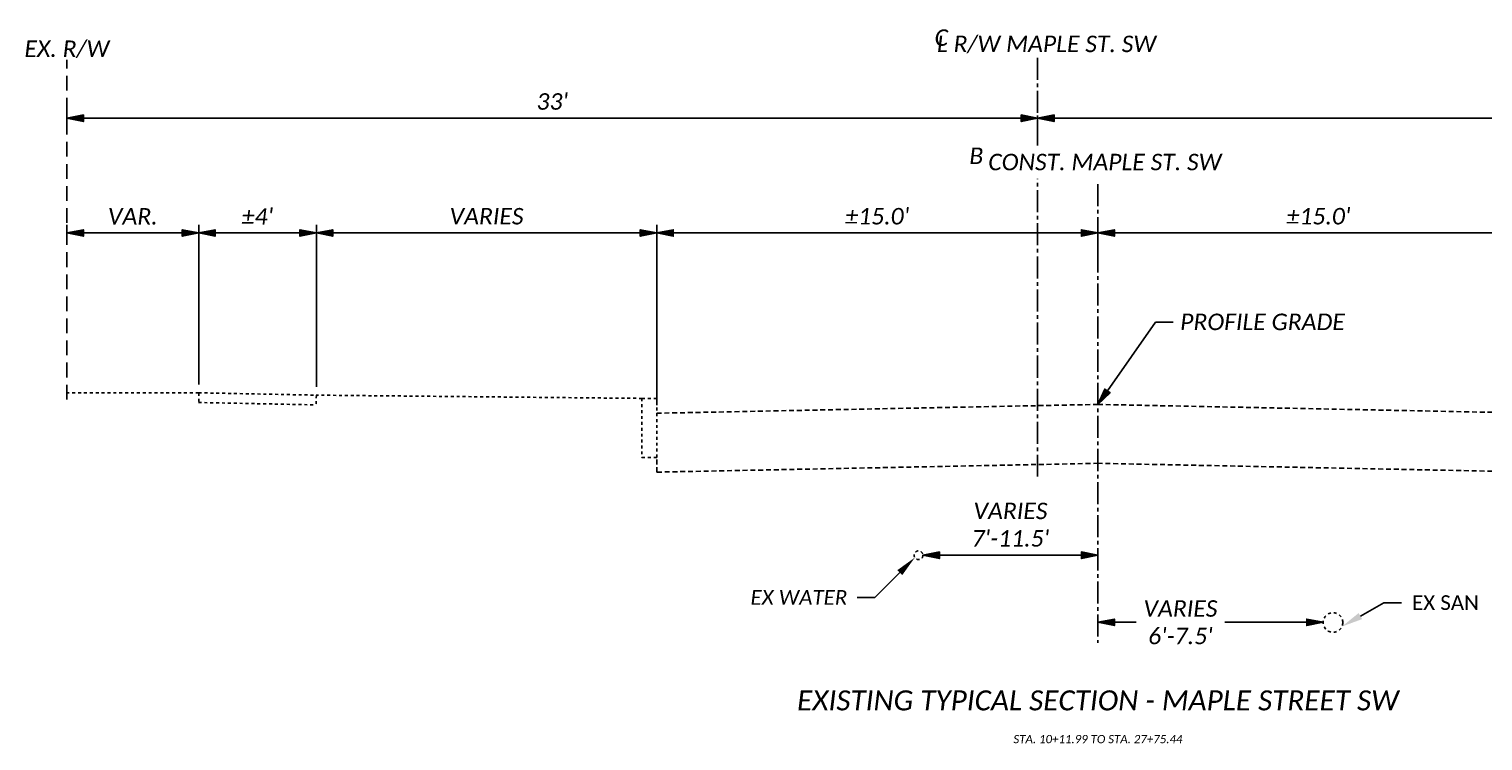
# Model space of a CAD drawing. Header units: feet. Extents: x 2612 to 2782, y -4733 to -4576.
# Tile 7 of 8: x 2699 to 2749, y -4600 to -4576. Entities that reach past the tile are written whole.
import ezdxf
from ezdxf import colors
from ezdxf.entities.mleader import LeaderData, LeaderLine
from ezdxf.math import Vec2, Vec3

# ---------------------------------------------------------------- set-up
doc = ezdxf.new("R2010")
doc.units = ezdxf.units.FT
doc.header["$MEASUREMENT"] = 0
for name, pattern in [('3', [0.22, 0.16, -0.06]), ('CENTER2', [1.125, 0.75, -0.125, 0.125, -0.125]), ('CL', [2, 0.3, -0.15, 1.4, -0.15]), ('DASHED', [0.75, 0.5, -0.25]), ('OhDOT_USTN1', [0.055, 0.014, -0.041]), ('OhDOT_USTN2', [0.11, 0.069, -0.041]), ('OhDOT_USTN3', [0.22, 0.165, -0.055]), ('OhDOT_USTN5', [0.11, 0.055, -0.055]), ('rowex', [0])]:
    doc.linetypes.add(name, pattern=pattern)
for name, color, linetype in [('GE_X_CL', 7, 'CL'), ('PF_X_Ground_Line', 3, 'OhDOT_USTN2'), ('PV_X_Curb', 120, 'OhDOT_USTN1'), ('PV_X_EOP', 7, 'OhDOT_USTN3'), ('PV_X_Walk', 120, 'OhDOT_USTN5'), ('RW_X_Fee_RW', 6, 'rowex'), ('SH_TextH', 4, 'Continuous'), ('SH_TextM', 7, 'Continuous'), ('UT_X_Sanitary_Cells', 3, 'Continuous'), ('UT_X_Water_Cells', 131, 'Continuous')]:
    doc.layers.add(name, color=color, linetype=linetype)
doc.styles.add('Slanted-Normal', font='calibrii.ttf', dxfattribs={"height": 0.14})
doc.styles.add('Slanted-Sub Title', font='calibrii.ttf', dxfattribs={"height": 0.17})
doc.styles.add('Straight Normal (0.125) Font 30', font='calibri.ttf', dxfattribs={"height": 0.125})
doc.dimstyles.new('Dec-1  Slanted', dxfattribs={"dimtxt": 0.14, "dimasz": 0.14, "dimexe": 0.07, "dimexo": 0.07, "dimgap": 0.07, "dimtad": 1, "dimdec": 1, "dimzin": 3, "dimdsep": 46, "dimtxsty": 'Slanted-Normal', "dimblk": 'Dim1', "dimcen": 0, "dimclrd": 95, "dimclre": 95, "dimclrt": 7, "dimaunit": 1, "dimadec": 3, "dimazin": 3, "dimtfac": 1, "dimtdec": 1, "dimtix": 1, "dimtofl": 0, "dimtmove": 1, "dimatfit": 3, "dimldrblk": 'Dim1', "dimfxl": 1, "dimtolj": 1, "dimtzin": 0, "dimlwd": -1, "dimlwe": -1, "dimarcsym": 0})

# ---------------------------------------------------------------- blocks, each defined once
blk = doc.blocks.new('Dim1')
h = blk.add_hatch(color=4)
h.dxf.hatch_style = 1
h.paths.add_polyline_path([(0, 0), (-1, -0.2), (-1, 0.2)])
at = {"color": 4}
blk.add_lwpolyline([(0, 0), (-1, -0.2), (-1, 0.2), (0, 0)], dxfattribs=at)
blk = doc.blocks.new('*D940')
at = {"layer": 'Defpoints', "color": 0, "transparency": 16777216}
for p in [(2733.426, -4578.536), (2766.426, -4578.905), (2766.426, -4579.492)]:
    blk.add_point(p, dxfattribs=at)
at = {"layer": 'SH_TextM', "color": 95, "linetype": 'Continuous', "transparency": 16777216}
for p, q in [((2733.426, -4578.816), (2733.426, -4579.185)), ((2733.986, -4578.905), (2765.866, -4578.905)), ((2766.426, -4579.212), (2766.426, -4578.625))]:
    blk.add_line(p, q, dxfattribs=at)
at = {"layer": 'SH_TextM', "color": 95, "transparency": 16777216, "xscale": 0.56, "yscale": 0.56, "zscale": 0.56, "rotation": 180}
blk.add_blockref('Dim1', (2733.426, -4578.905), dxfattribs=at)
at = {"layer": 'SH_TextM', "color": 95, "transparency": 16777216, "xscale": 0.56, "yscale": 0.56, "zscale": 0.56}
blk.add_blockref('Dim1', (2766.426, -4578.905), dxfattribs=at)
at = {"layer": 'SH_TextM', "color": 7, "transparency": 16777216, "insert": (2749.926, -4578.338), "char_height": 0.56, "attachment_point": 5, "style": 'Slanted-Normal'}
blk.add_mtext("\\A1;33'", dxfattribs=at)
blk = doc.blocks.new('*D941')
at = {"layer": 'Defpoints', "color": 0, "transparency": 16777216}
for p in [(2700.426, -4578.905), (2733.426, -4578.905), (2700.426, -4579.375)]:
    blk.add_point(p, dxfattribs=at)
at = {"layer": 'SH_TextM', "color": 95, "linetype": 'Continuous', "transparency": 16777216}
for p, q in [((2700.426, -4579.095), (2700.426, -4578.625)), ((2732.866, -4578.905), (2700.986, -4578.905))]:
    blk.add_line(p, q, dxfattribs=at)
at = {"layer": 'SH_TextM', "color": 95, "transparency": 16777216, "xscale": 0.56, "yscale": 0.56, "zscale": 0.56, "rotation": 180}
blk.add_blockref('Dim1', (2700.426, -4578.905), dxfattribs=at)
at = {"layer": 'SH_TextM', "color": 95, "transparency": 16777216, "xscale": 0.56, "yscale": 0.56, "zscale": 0.56}
blk.add_blockref('Dim1', (2733.426, -4578.905), dxfattribs=at)
at = {"layer": 'SH_TextM', "color": 7, "transparency": 16777216, "insert": (2716.926, -4578.338), "char_height": 0.56, "attachment_point": 5, "style": 'Slanted-Normal'}
blk.add_mtext("\\A1;33'", dxfattribs=at)
blk = doc.blocks.new('*D942')
at = {"layer": 'Defpoints', "color": 0, "transparency": 16777216}
for p in [(2735.476, -4582.966), (2750.476, -4582.803), (2750.476, -4588.929)]:
    blk.add_point(p, dxfattribs=at)
at = {"layer": 'SH_TextM', "color": 95, "linetype": 'Continuous', "transparency": 16777216}
for p, q in [((2735.476, -4582.686), (2735.476, -4582.523)), ((2736.036, -4582.803), (2749.916, -4582.803)), ((2750.476, -4588.649), (2750.476, -4582.523))]:
    blk.add_line(p, q, dxfattribs=at)
at = {"layer": 'SH_TextM', "color": 95, "transparency": 16777216, "xscale": 0.56, "yscale": 0.56, "zscale": 0.56, "rotation": 180}
blk.add_blockref('Dim1', (2735.476, -4582.803), dxfattribs=at)
at = {"layer": 'SH_TextM', "color": 95, "transparency": 16777216, "xscale": 0.56, "yscale": 0.56, "zscale": 0.56}
blk.add_blockref('Dim1', (2750.476, -4582.803), dxfattribs=at)
at = {"layer": 'SH_TextM', "color": 7, "transparency": 16777216, "insert": (2742.976, -4582.236), "char_height": 0.56, "attachment_point": 5, "style": 'Slanted-Normal'}
blk.add_mtext("\\A1;%%P15.0'", dxfattribs=at)
blk = doc.blocks.new('*D945')
at = {"layer": 'Defpoints', "color": 0, "transparency": 16777216}
for p in [(2720.476, -4582.803), (2735.476, -4583.651), (2720.476, -4588.929)]:
    blk.add_point(p, dxfattribs=at)
at = {"layer": 'SH_TextM', "color": 95, "linetype": 'Continuous', "transparency": 16777216}
for p, q in [((2720.476, -4588.649), (2720.476, -4582.523)), ((2734.916, -4582.803), (2721.036, -4582.803)), ((2735.476, -4583.371), (2735.476, -4582.523))]:
    blk.add_line(p, q, dxfattribs=at)
at = {"layer": 'SH_TextM', "color": 95, "transparency": 16777216, "xscale": 0.56, "yscale": 0.56, "zscale": 0.56, "rotation": 180}
blk.add_blockref('Dim1', (2720.476, -4582.803), dxfattribs=at)
at = {"layer": 'SH_TextM', "color": 95, "transparency": 16777216, "xscale": 0.56, "yscale": 0.56, "zscale": 0.56}
blk.add_blockref('Dim1', (2735.476, -4582.803), dxfattribs=at)
at = {"layer": 'SH_TextM', "color": 7, "transparency": 16777216, "insert": (2727.976, -4582.236), "char_height": 0.56, "attachment_point": 5, "style": 'Slanted-Normal'}
blk.add_mtext("\\A1;%%P15.0'", dxfattribs=at)
blk = doc.blocks.new('*D946')
at = {"layer": 'Defpoints', "color": 0, "transparency": 16777216}
for p in [(2708.906, -4582.803), (2708.906, -4588.314), (2720.476, -4588.429)]:
    blk.add_point(p, dxfattribs=at)
at = {"layer": 'SH_TextM', "color": 95, "linetype": 'Continuous', "transparency": 16777216}
for p, q in [((2708.906, -4588.034), (2708.906, -4582.523)), ((2719.916, -4582.803), (2709.466, -4582.803)), ((2720.476, -4588.149), (2720.476, -4582.523))]:
    blk.add_line(p, q, dxfattribs=at)
at = {"layer": 'SH_TextM', "color": 95, "transparency": 16777216, "xscale": 0.56, "yscale": 0.56, "zscale": 0.56, "rotation": 180}
blk.add_blockref('Dim1', (2708.906, -4582.803), dxfattribs=at)
at = {"layer": 'SH_TextM', "color": 95, "transparency": 16777216, "xscale": 0.56, "yscale": 0.56, "zscale": 0.56}
blk.add_blockref('Dim1', (2720.476, -4582.803), dxfattribs=at)
at = {"layer": 'SH_TextM', "color": 7, "transparency": 16777216, "insert": (2714.691, -4582.236), "char_height": 0.56, "attachment_point": 5, "style": 'Slanted-Normal'}
blk.add_mtext('\\A1;VARIES', dxfattribs=at)
blk = doc.blocks.new('*D947')
at = {"layer": 'Defpoints', "color": 0, "transparency": 16777216}
for p in [(2704.906, -4582.803), (2704.906, -4588.234), (2708.906, -4588.314)]:
    blk.add_point(p, dxfattribs=at)
at = {"layer": 'SH_TextM', "color": 95, "linetype": 'Continuous', "transparency": 16777216}
for p, q in [((2704.906, -4587.954), (2704.906, -4582.523)), ((2708.346, -4582.803), (2705.466, -4582.803)), ((2708.906, -4588.034), (2708.906, -4582.523))]:
    blk.add_line(p, q, dxfattribs=at)
at = {"layer": 'SH_TextM', "color": 95, "transparency": 16777216, "xscale": 0.56, "yscale": 0.56, "zscale": 0.56, "rotation": 180}
blk.add_blockref('Dim1', (2704.906, -4582.803), dxfattribs=at)
at = {"layer": 'SH_TextM', "color": 95, "transparency": 16777216, "xscale": 0.56, "yscale": 0.56, "zscale": 0.56}
blk.add_blockref('Dim1', (2708.906, -4582.803), dxfattribs=at)
at = {"layer": 'SH_TextM', "color": 7, "transparency": 16777216, "insert": (2706.906, -4582.241), "char_height": 0.56, "attachment_point": 5, "style": 'Slanted-Normal'}
blk.add_mtext("\\A1;%%P4'", dxfattribs=at)
blk = doc.blocks.new('*D948')
at = {"layer": 'Defpoints', "color": 0, "transparency": 16777216}
for p in [(2700.426, -4582.803), (2700.426, -4583.106), (2704.906, -4588.234)]:
    blk.add_point(p, dxfattribs=at)
at = {"layer": 'SH_TextM', "color": 95, "linetype": 'Continuous', "transparency": 16777216}
for p, q in [((2700.426, -4582.826), (2700.426, -4582.523)), ((2704.346, -4582.803), (2700.986, -4582.803)), ((2704.906, -4587.954), (2704.906, -4582.523))]:
    blk.add_line(p, q, dxfattribs=at)
at = {"layer": 'SH_TextM', "color": 95, "transparency": 16777216, "xscale": 0.56, "yscale": 0.56, "zscale": 0.56, "rotation": 180}
blk.add_blockref('Dim1', (2700.426, -4582.803), dxfattribs=at)
at = {"layer": 'SH_TextM', "color": 95, "transparency": 16777216, "xscale": 0.56, "yscale": 0.56, "zscale": 0.56}
blk.add_blockref('Dim1', (2704.906, -4582.803), dxfattribs=at)
at = {"layer": 'SH_TextM', "color": 7, "transparency": 16777216, "insert": (2702.666, -4582.241), "char_height": 0.56, "attachment_point": 5, "style": 'Slanted-Normal'}
blk.add_mtext('\\A1;VAR.', dxfattribs=at)
blk = doc.blocks.new('*D985')
at = {"layer": 'Defpoints', "color": 0, "transparency": 16777216}
for p in [(2735.476, -4589.536), (2743.134, -4596.033), (2743.134, -4596.039)]:
    blk.add_point(p, dxfattribs=at)
at = {"layer": 'SH_TextM', "color": 95, "linetype": 'Continuous', "transparency": 16777216}
for p, q in [((2743.134, -4595.759), (2743.134, -4595.753)), ((2736.036, -4596.033), (2736.772, -4596.033)), ((2742.574, -4596.033), (2739.788, -4596.033))]:
    blk.add_line(p, q, dxfattribs=at)
at = {"layer": 'SH_TextM', "color": 95, "transparency": 16777216, "xscale": 0.56, "yscale": 0.56, "zscale": 0.56, "rotation": 180}
blk.add_blockref('Dim1', (2735.476, -4596.033), dxfattribs=at)
at = {"layer": 'SH_TextM', "color": 95, "transparency": 16777216, "xscale": 0.56, "yscale": 0.56, "zscale": 0.56}
blk.add_blockref('Dim1', (2743.134, -4596.033), dxfattribs=at)
at = {"layer": 'SH_TextM', "color": 7, "transparency": 16777216, "insert": (2738.28, -4596.033), "char_height": 0.56, "attachment_point": 5, "style": 'Slanted-Normal'}
blk.add_mtext("\\A1;VARIES\\P6'-7.5'", dxfattribs=at)
blk = doc.blocks.new('*D986')
at = {"layer": 'Defpoints', "color": 0, "transparency": 16777216}
for p in [(2735.476, -4589.517), (2729.525, -4593.753), (2729.525, -4593.753)]:
    blk.add_point(p, dxfattribs=at)
at = {"layer": 'SH_TextM', "color": 95, "linetype": 'Continuous', "transparency": 16777216}
blk.add_line((2734.916, -4593.753), (2730.085, -4593.753), dxfattribs=at)
at = {"layer": 'SH_TextM', "color": 95, "transparency": 16777216, "xscale": 0.56, "yscale": 0.56, "zscale": 0.56, "rotation": 180}
blk.add_blockref('Dim1', (2729.525, -4593.753), dxfattribs=at)
at = {"layer": 'SH_TextM', "color": 95, "transparency": 16777216, "xscale": 0.56, "yscale": 0.56, "zscale": 0.56}
blk.add_blockref('Dim1', (2735.476, -4593.753), dxfattribs=at)
at = {"layer": 'SH_TextM', "color": 7, "transparency": 16777216, "insert": (2732.501, -4592.718), "char_height": 0.56, "attachment_point": 5, "style": 'Slanted-Normal'}
blk.add_mtext("\\A1;VARIES\\P7'-11.5'", dxfattribs=at)

msp = doc.modelspace()

# ---------------------------------------------------------------- linework, layer by layer
at = {"layer": 'GE_X_CL', "linetype": 'CENTER2'}
for p, q in [((2733.426, -4576.847), (2733.426, -4591.081)), ((2735.476, -4581.142), (2735.476, -4596.728))]:
    msp.add_line(p, q, dxfattribs=at)
at = {"layer": 'PF_X_Ground_Line'}
for points in [[(2704.906, -4588.234), (2700.426, -4588.234)], [(2719.976, -4588.424), (2708.906, -4588.314)]]:
    msp.add_lwpolyline(points, dxfattribs=at)
at = {"layer": 'PV_X_Curb'}
msp.add_line((2719.976, -4588.424), (2719.976, -4590.43), dxfattribs=at)
for points in [[(2720.476, -4590.43), (2720.476, -4588.429), (2719.976, -4588.424)], [(2719.976, -4590.43), (2720.476, -4590.43)]]:
    msp.add_lwpolyline(points, dxfattribs=at)
at = {"layer": 'PV_X_EOP'}
for points in [[(2735.476, -4588.629), (2720.476, -4588.929)], [(2735.476, -4588.629), (2750.476, -4588.929)], [(2735.466, -4590.63), (2750.476, -4590.93), (2750.476, -4588.929)], [(2735.486, -4590.63), (2720.476, -4590.93), (2720.476, -4590.43)]]:
    msp.add_lwpolyline(points, dxfattribs=at)
at = {"layer": 'PV_X_Walk'}
msp.add_line((2704.906, -4588.234), (2704.906, -4588.564), dxfattribs=at)
for points in [[(2704.906, -4588.234), (2708.906, -4588.314)], [(2708.906, -4588.314), (2708.9, -4588.644)], [(2704.9, -4588.564), (2708.9, -4588.644)]]:
    msp.add_lwpolyline(points, dxfattribs=at)
at = {"layer": 'RW_X_Fee_RW', "linetype": 'DASHED'}
msp.add_line((2700.426, -4588.46), (2700.426, -4576.915), dxfattribs=at)
at = {"layer": 'UT_X_Sanitary_Cells', "linetype": '3', "ltscale": 0.25}
msp.add_circle((2743.467, -4596.039), 0.334, dxfattribs=at)
at = {"layer": 'UT_X_Water_Cells', "linetype": '3', "ltscale": 0.25}
msp.add_circle((2729.375, -4593.753), 0.15, dxfattribs=at)

# ---------------------------------------------------------------- texts
at = {"layer": 'SH_TextH', "insert": (2735.476, -4599.033), "char_height": 0.68, "width": 23.41113, "attachment_point": 8, "style": 'Slanted-Sub Title'}
msp.add_mtext('EXISTING TYPICAL SECTION - MAPLE STREET SW', dxfattribs=at)
at = {"layer": 'SH_TextM', "style": 'Slanted-Normal'}
for s, insert, char_height, width, attachment_point in [('C', (2729.924, -4575.885), 0.56, 0.56, 1), ('EX. R/W', (2700.426, -4576.86), 0.56, 3.10914, 8), ('L R/W MAPLE ST. SW', (2730.003, -4576.098), 0.56, 7.93619, 1), ('STA. 10+11.99 TO STA. 27+75.44', (2735.476, -4600.145), 0.28, 20.63398, 8)]:
    msp.add_mtext(s, dxfattribs=dict(at, insert=insert, char_height=char_height, width=width, attachment_point=attachment_point))

# ---------------------------------------------------------------- dimensions: what is measured, and where the dimension line sits
at = {"layer": 'SH_TextM'}
for base, p1, p2, text, override, picture, middle in [((2700.426, -4578.905), (2733.426, -4578.905), (2700.426, -4579.375), "33'", {"dimpost": "'"}, '*D941', (2716.926, -4578.338)), ((2766.426, -4578.905), (2733.426, -4578.536), (2766.426, -4579.492), "33'", {"dimpost": "'"}, '*D940', (2749.926, -4578.338)), ((2700.426, -4582.803), (2704.906, -4588.234), (2700.426, -4583.106), 'VAR.', {"dimpost": "'"}, '*D948', (2702.666, -4582.241)), ((2704.906, -4582.803), (2708.906, -4588.314), (2704.906, -4588.234), "%%P4'", {"dimpost": "'"}, '*D947', (2706.906, -4582.241)), ((2708.906, -4582.803), (2720.476, -4588.429), (2708.906, -4588.314), 'VARIES', {"dimpost": "'"}, '*D946', (2714.691, -4582.236)), ((2720.476, -4582.803), (2735.476, -4583.651), (2720.476, -4588.929), '%%P<>', {"dimpost": "'"}, '*D945', (2727.976, -4582.236)), ((2750.476, -4582.803), (2735.476, -4582.966), (2750.476, -4588.929), '%%P<>', {"dimpost": "'"}, '*D942', (2742.976, -4582.236)), ((2729.525, -4593.753), (2735.476, -4589.517), (2729.525, -4593.753), "VARIES\\P7'-11.5'", {"dimpost": "'", "dimse1": 1}, '*D986', (2732.501, -4592.718))]:
    dim = msp.add_linear_dim(base=base, p1=p1, p2=p2, text=text, dimstyle='Dec-1  Slanted', override=override, dxfattribs=at)
    dim.commit()
    dim.dimension.update_dxf_attribs({"geometry": picture, "text_midpoint": middle})
dim = msp.add_linear_dim(base=(2743.134, -4596.033), p1=(2735.476, -4589.536), p2=(2743.134, -4596.039), text="VARIES\\P6'-7.5'", dimstyle='Dec-1  Slanted', override={"dimpost": "'", "dimse1": 1, "dimtmove": 2}, dxfattribs=at)
dim.commit()
dim.dimension.update_dxf_attribs({"geometry": '*D985', "text_midpoint": (2738.28, -4596.033), "dimtype": 160})

# ---------------------------------------------------------------- leaders
ml = msp.add_multileader_mtext('Standard', dxfattribs=at)
ml.set_content('PROFILE GRADE', color=256, style='Slanted-Normal')
ml.set_leader_properties(color=95, linetype='Continuous')
ml.set_arrow_properties(name='Dim1')
ml.build(insert=Vec2(0, 0))
ml.multileader.update_dxf_attribs({"text_right_attachment_type": 3, "dogleg_length": 0.15, "arrow_head_size": 0.56, "scale": 4})
ctx = ml.context
ctx.base_point, ctx.scale, ctx.char_height, ctx.arrow_head_size, ctx.landing_gap_size, ctx.plane_origin = Vec3(2738.03, -4585.829), 4, 0.56, 0.56, 0.24, Vec3(2735.476, -4588.629)
ctx.right_attachment = 3
notes = []
notes.append((ctx, [(0, (1, 1, 0), (2737.43, -4585.829), (1, 0), 0.6, [(0, [(2735.476, -4588.629)], 0, [])])]))
ctx.mtext.insert, ctx.mtext.flow_direction = Vec3(2738.27, -4585.544), 5
ml = msp.add_multileader_mtext('Standard', dxfattribs=at)
ml.set_content('{\\fCalibri|b0|i1|c0|p34;EX WATER}', color=256, style='Straight Normal (0.125) Font 30')
ml.set_leader_properties(color=9)
ml.build(insert=Vec2(0, 0))
ml.multileader.update_dxf_attribs({"text_left_attachment_type": 2, "text_right_attachment_type": 2, "dogleg_length": 0.15, "arrow_head_size": 0.72, "scale": 4})
ctx = ml.context
ctx.base_point, ctx.scale, ctx.char_height, ctx.arrow_head_size, ctx.landing_gap_size, ctx.plane_origin = Vec3(2723.305, -4595.188), 4, 0.5, 0.72, 0.36, Vec3(2729.25, -4593.835)
ctx.left_attachment, ctx.right_attachment = 2, 2
notes.append((ctx, [(0, (1, 1, 0), (2727.896, -4595.188), (-1, 0), 0.6, [(0, [(2729.25, -4593.835)], 0, [])])]))
ctx.mtext.insert, ctx.mtext.flow_direction = Vec3(2723.665, -4594.937), 5
ml = msp.add_multileader_mtext('Standard', dxfattribs=at)
ml.set_content('EX SAN', color=256, style='Straight Normal (0.125) Font 30')
ml.set_leader_properties(color=9)
ml.build(insert=Vec2(0, 0))
ml.multileader.update_dxf_attribs({"text_left_attachment_type": 2, "text_right_attachment_type": 2, "dogleg_length": 0.15, "arrow_head_size": 0.72, "scale": 4})
ctx = ml.context
ctx.base_point, ctx.scale, ctx.char_height, ctx.arrow_head_size, ctx.landing_gap_size, ctx.plane_origin = Vec3(2745.793, -4595.37), 4, 0.5, 0.72, 0.36, Vec3(2743.695, -4596.142)
ctx.left_attachment, ctx.right_attachment = 2, 2
notes.append((ctx, [(0, (1, 1, 0), (2745.193, -4595.37), (1, 0), 0.6, [(0, [(2743.771, -4596.176)], 0, [])])]))
ctx.mtext.insert, ctx.mtext.flow_direction = Vec3(2746.153, -4595.114), 5
for ctx, leaders in notes:
    for number, flags, end, landing, length, lines in leaders:
        leader = LeaderData()
        leader.index, (leader.has_last_leader_line, leader.has_dogleg_vector, leader.attachment_direction) = number, flags
        leader.last_leader_point, leader.dogleg_vector, leader.dogleg_length = Vec3(end), Vec3(landing), length
        for number, points, colour, breaks in lines:
            line = LeaderLine()
            line.index, line.vertices, line.color, line.breaks = number, Vec3.list(points), colors.encode_raw_color(colour), breaks
            leader.lines.append(line)
        ctx.leaders.append(leader)

# ---------------------------------------------------------------- next in the draw order: texts
at = {"layer": 'SH_TextM', "insert": (2731.183, -4580.113), "char_height": 0.56, "width": 8.86242, "attachment_point": 1, "style": 'Slanted-Normal', "bg_fill": 3, "box_fill_scale": 1.5, "bg_fill_color": 256, "bg_fill_transparency": 0}
msp.add_mtext('L CONST. MAPLE ST. SW', dxfattribs=at)

# ---------------------------------------------------------------- next in the draw order: texts
at = {"layer": 'SH_TextM', "insert": (2731.104, -4579.9), "char_height": 0.56, "width": 0.56, "attachment_point": 1, "style": 'Slanted-Normal', "bg_fill": 2}
msp.add_mtext('B', dxfattribs=at)

doc.saveas('drawing.dxf')
